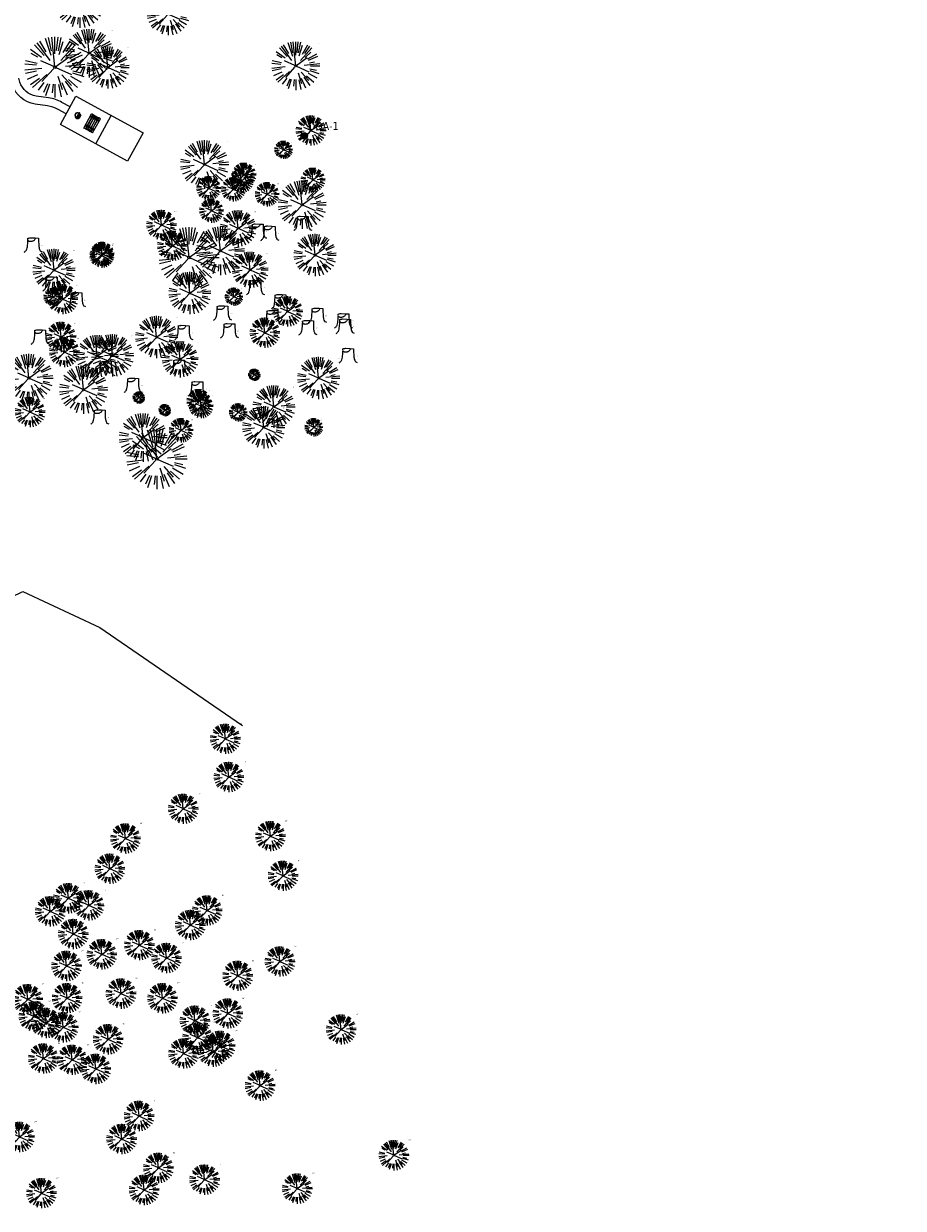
# Model space of a CAD drawing. Header units: feet. Extents: x 1134296 to 1140710, y 647902 to 649877.
# Tile 12 of 34: x 1134981 to 1135417, y 648121 to 648709. Entities that reach past the tile are written whole.
import ezdxf
from ezdxf import colors
from ezdxf.entities.mleader import LeaderData, LeaderLine
from ezdxf.enums import TextEntityAlignment as Align
from ezdxf.math import Vec2, Vec3

# ---------------------------------------------------------------- set-up
doc = ezdxf.new("R2010")
doc.units = ezdxf.units.FT
doc.header["$MEASUREMENT"] = 0
for name, color, linetype, lineweight in [('-ANGLE-IRON', 8, 'Continuous', 25), ('V-LEGL-PROP-MRKR', 6, 'Continuous', 13), ('V-SITE-VEGE', 8, 'Continuous', 18), ('V-SITE-VEGE-TEXT', 8, 'Continuous', 18)]:
    doc.layers.add(name, color=color, linetype=linetype, lineweight=lineweight)
for name, color, linetype in [('-BOLTS-LAGS-SCREWS', 7, 'Continuous'), ('-CONCRETE', 9, 'Continuous'), ('-HARDWARE', 7, 'Continuous'), ('-TIMBER', 5, 'Continuous'), ('C-CAMPSITE-PADS', 6, 'Continuous'), ('V-FLOOD-PLAIN', 2, 'Continuous')]:
    doc.layers.add(name, color=color, linetype=linetype)
doc.layers.add('V-ANNO-TEXT', color=7, linetype='Continuous', lineweight=13, plot=False)
doc.styles.add('SEI Annotative', font='tahoma.ttf', dxfattribs={"height": 0.1})
doc.styles.add('SEI-Dim & Leader', font='tahoma.ttf')

# ---------------------------------------------------------------- blocks, each defined once
blk = doc.blocks.new('V-SITE-VEGE-Coniferious Tree 2')
at = {"color": 0, "linetype": 'ByBlock'}
for p, q in [((-0.079, 0.109), (-0.294, 0.405)), ((-0.146, 0.253), (-0.25, 0.433)), ((-0.063, 0.193), (-0.155, 0.476)), ((-0.057, 0.27), (-0.104, 0.489)), ((0, 0.003), (-0.052, 0.497)), ((0, 0.222), (0, 0.5)), ((0.029, 0.275), (0.052, 0.497)), ((0.057, 0.269), (0.104, 0.489)), ((0.069, 0.211), (0.138, 0.426)), ((0.139, 0.241), (0.25, 0.433)), ((0.187, 0.257), (0.294, 0.405)), ((-0.22, 0.16), (-0.405, 0.294)), ((-0.284, 0.164), (-0.393, 0.227)), ((-0.176, 0.195), (-0.335, 0.372)), ((0.098, 0.109), (0.335, 0.372)), ((0.192, 0.173), (0.312, 0.281)), ((0.249, 0.144), (0.433, 0.25)), ((0.266, 0.118), (0.457, 0.203)), ((-0.306, 0.032), (-0.497, 0.052)), ((-0.296, 0.063), (-0.489, 0.104)), ((-0.02, 0.009), (-0.232, 0.103)), ((-0.001, -0.001), (0.235, 0.171)), ((0.173, 0.018), (0.497, 0.052)), ((0.287, 0.061), (0.388, 0.083)), ((0.302, 0), (0.5, 0)), ((-0.218, -0.023), (-0.497, -0.052)), ((-0.302, -0.064), (-0.489, -0.104)), ((-0.288, -0.128), (-0.457, -0.203)), ((-0.255, -0.185), (-0.405, -0.294)), ((-0.132, -0.119), (-0.372, -0.335)), ((-0.023, -0.026), (-0.214, -0.237)), ((0.018, -0.008), (0.272, -0.121)), ((0.048, -0.147), (0.119, -0.367)), ((0.114, -0.127), (0.272, -0.302)), ((0.256, -0.148), (0.433, -0.25)), ((0.289, -0.094), (0.476, -0.155)), ((0.294, -0.062), (0.427, -0.091)), ((-0.184, -0.254), (-0.277, -0.381)), ((-0.121, -0.273), (-0.186, -0.417)), ((-0.091, -0.28), (-0.155, -0.476)), ((-0.03, -0.282), (-0.044, -0.422)), ((0, -0.282), (0, -0.5)), ((0.061, -0.287), (0.104, -0.489)), ((0.113, -0.254), (0.203, -0.457)), ((0.169, -0.232), (0.294, -0.405)), ((0.225, -0.203), (0.372, -0.335))]:
    blk.add_line(p, q, dxfattribs=at)
blk.add_circle((0, 0), 0.0208)
blk = doc.blocks.new('V-LEGL- Corner Location')
at = {"lineweight": 25}
h = blk.add_hatch(color=256, dxfattribs=at)
h.dxf.hatch_style = 1
edge = h.paths.add_edge_path()
edge.add_arc((0, 0), 0.5, 0, 360)
blk.add_circle((0, 0), 0.5, dxfattribs=at)
blk = doc.blocks.new('*U876', base_point=(1135119.754, 648653.348))
at = {"linetype": 'ByBlock', "lineweight": -2, "xscale": 3.2, "yscale": 3.2, "zscale": 3.2, "rotation": 8.537736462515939e-07}
blk.add_blockref('V-LEGL- Corner Location', (1135119.754, 648653.348), dxfattribs=at)
blk = doc.blocks.new('V-SITE-VEGE-Stump')
for points in [[(-0.123, -0.014, 0.052613), (-0.099, 0.008, 0.106195), (-0.091, 0.022, 0.044862), (-0.084, 0.053, 0.020074), (-0.078, 0.123, 0.011675), (-0.077, 0.136, 0.007866), (-0.078, 0.156)], [(-0.078, 0.156, -0.027668), (-0.053, 0.163, -0.067978), (-0.043, 0.164), (0.009, 0.162), (0.054, 0.159)], [(0.015, 0.161, -0.082864), (0.008, 0.142, -0.111324), (-0.002, 0.131, -0.039313), (-0.016, 0.122, -0.049197), (-0.028, 0.118, -0.066002), (-0.045, 0.116, -0.070187), (-0.06, 0.118, -0.114859), (-0.069, 0.122, -0.075938), (-0.077, 0.133)], [(0.054, 0.159, 0.004334), (0.054, 0.137, 0.008344), (0.054, 0.125), (0.056, 0.076, 0.046252), (0.062, 0.032, 0.069625), (0.073, 0.004, 0.149725), (0.079, -0.002, 0.058523), (0.099, -0.009)]]:
    blk.add_lwpolyline(points, format="xyb")
blk = doc.blocks.new('_Open90')
at = {"color": 0, "linetype": 'ByBlock', "lineweight": -2}
for p, q in [((0, 0), (-1, 0)), ((-0.5, 0.5), (0, 0)), ((0, 0), (-0.5, -0.5))]:
    blk.add_line(p, q, dxfattribs=at)
blk = doc.blocks.new('*U929', base_point=(1135119.754, 648653.348))
at = {"linetype": 'ByBlock', "lineweight": -2, "xscale": 3.2, "yscale": 3.2, "zscale": 3.2, "rotation": 8.537736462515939e-07}
blk.add_blockref('V-LEGL- Corner Location', (1135119.754, 648653.348), dxfattribs=at)
blk = doc.blocks.new('*U943', base_point=(1135283.03, 648555.63))
at = {"layer": 'V-SITE-VEGE', "linetype": 'ByBlock', "insert": (1135290.26, 648562.88), "char_height": 0.6, "attachment_point": 7, "style": 'SEI-Dim & Leader'}
blk.add_mtext('15"', dxfattribs=at)
blk = doc.blocks.new('*U944', base_point=(1135283.03, 648555.63))
blk.add_blockref('*U943', (1135283.03, 648555.63))
blk = doc.blocks.new('*U945', base_point=(1135283.03, 648555.63))
at = {"xscale": 14.99981880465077, "yscale": 14.99981880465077, "zscale": 14.99981880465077}
blk.add_blockref('V-SITE-VEGE-Coniferious Tree 2', (1135283.03, 648555.63), dxfattribs=at)
blk.add_blockref('*U944', (1135283.03, 648555.63))
blk = doc.blocks.new('10FT_Precast Table')
at = {"layer": '-ANGLE-IRON'}
for p, q in [((-43.5, 15.3), (-46.5, 15.3)), ((-46.5, 15.3), (-46.5, -15.3)), ((-43.5, -15.3), (-43.5, 15.3)), ((-28.5, 21.1), (-28.5, 27.6)), ((-28.5, 27.6), (-24.5, 27.6)), ((-24.5, 21.1), (-28.5, 21.1)), ((-25.5, 15.3), (-28.5, 15.3)), ((-28.5, 15.3), (-28.5, -15.3)), ((-25.5, -15.3), (-25.5, 15.3)), ((-24.5, 27.6), (-24.5, 21.1)), ((28.5, 21.1), (28.5, 27.6)), ((28.5, 27.6), (32.5, 27.6)), ((32.5, 21.1), (28.5, 21.1)), ((32.5, 15.3), (29.5, 15.3)), ((29.5, 15.3), (29.5, -15.3)), ((32.5, 27.6), (32.5, 21.1)), ((32.5, -15.3), (32.5, 15.3)), ((46.5, 15.3), (43.5, 15.3)), ((43.5, 15.3), (43.5, -15.3)), ((46.5, -15.3), (46.5, 15.3)), ((-46.5, -15.3), (-43.5, -15.3)), ((-28.5, -15.3), (-25.5, -15.3)), ((-28.5, -27.6), (-28.5, -21.1)), ((-28.5, -21.1), (-24.5, -21.1)), ((-24.5, -27.6), (-28.5, -27.6)), ((-24.5, -21.1), (-24.5, -27.6)), ((28.5, -27.6), (28.5, -21.1)), ((28.5, -21.1), (32.5, -21.1)), ((32.5, -27.6), (28.5, -27.6)), ((29.5, -15.3), (32.5, -15.3)), ((32.5, -21.1), (32.5, -27.6)), ((43.5, -15.3), (46.5, -15.3))]:
    blk.add_line(p, q, dxfattribs=at)
at = {"layer": '-BOLTS-LAGS-SCREWS'}
for centre in [(-45, 14.3), (-45, 8.8), (-45, 2.8), (-27, 14.3), (-27, 8.8), (-27, 2.8), (-26.5, 26.1), (-26.5, 22.6), (30.5, 26.1), (30.5, 22.6), (31, 14.3), (31, 8.8), (31, 2.8), (45, 14.3), (45, 8.8), (45, 2.8), (-45, -2.8), (-45, -8.8), (-45, -14.3), (-27, -2.8), (-27, -8.8), (-27, -14.3), (-26.5, -22.6), (-26.5, -26.1), (30.5, -22.6), (30.5, -26.1), (31, -2.8), (31, -8.8), (31, -14.3), (45, -2.8), (45, -8.8), (45, -14.3)]:
    blk.add_circle(centre, 0.156, dxfattribs=at)
at = {"layer": '-CONCRETE'}
for p, q in [((-32, -30), (-32, 30)), ((-28.5, 30), (-28.5, 27.6)), ((-28.5, -27.1), (-28.5, 27.1)), ((32.5, 30), (32.5, 27.6)), ((32.5, -27.1), (32.5, 27.1)), ((36, -30), (36, 30)), ((-28.5, -30), (-28.5, -27.6)), ((32.5, -27.6), (32.5, -30))]:
    blk.add_line(p, q, dxfattribs=at)
at = {"layer": '-TIMBER'}
for p, q in [((-48, 18.7), (-48, 30)), ((-48, 30), (48, 30)), ((-48, 18.7), (48, 18.7)), ((-48, 5.9), (-48, 17.1)), ((-48, 17.1), (48, 17.1)), ((-48, 5.9), (48, 5.9)), ((-48, -5.6), (-48, 5.6)), ((-48, 5.6), (48, 5.6)), ((48, 18.7), (48, 30)), ((48, 17.1), (48, 5.9)), ((48, 5.6), (48, -5.6)), ((48, -5.6), (-48, -5.6)), ((-48, -17.1), (-48, -5.9)), ((48, -5.9), (-48, -5.9)), ((48, -17.1), (-48, -17.1)), ((-48, -30), (-48, -18.7)), ((-48, -18.7), (48, -18.7)), ((-48, -30), (48, -30)), ((48, -5.9), (48, -17.1)), ((48, -30), (48, -18.7))]:
    blk.add_line(p, q, dxfattribs=at)
blk = doc.blocks.new('*X1314')
at = {"color": 0}
for p, q in [((146.1, 353.6), (146.1, 353.7)), ((146.1, 352.9), (146.8, 353.6)), ((146.1, 352.5), (146.8, 353.3)), ((146.1, 351.8), (146.8, 352.6)), ((146.1, 351.5), (146.8, 352.2)), ((146.1, 350.8), (146.8, 351.5)), ((146.3, 350.7), (146.8, 351.2))]:
    blk.add_line(p, q, dxfattribs=at)
blk = doc.blocks.new('Pilot Rocks FS-30_18_PA')
at = {"layer": '-HARDWARE'}
for p, q in [((-8.8, 0), (-17.9, 0)), ((-17.9, 0), (-12.8, 0)), ((-10.2, 0), (10.2, 0)), ((8.8, 0), (17.9, 0)), ((12.8, 0), (17.9, 0)), ((-18.9, -1.4), (-18.9, -1)), ((-18.9, -1.4), (-18.9, -1)), ((-18.9, -4.6), (-18.9, -1.4)), ((-18.9, -1.4), (-18.9, -1.4)), ((-18.2, -1.4), (-18.2, -1)), ((-18.2, -1), (-18.2, -1.4)), ((-18.2, -1.4), (-18.1, -1.4)), ((-18.1, -1.4), (-18.1, -4.6)), ((-8.8, -0.6), (-17.9, -0.6)), ((-13.3, -0.6), (-17.9, -0.6)), ((-10.2, -0.6), (10.2, -0.6)), ((-10.2, -0.6), (-10.2, -11.3)), ((-10.2, -11.3), (-10.2, -14.8)), ((-10.2, -13.7), (-10.2, -14.8)), ((-9.5, -0.6), (-9.5, -11.3)), ((-9.5, -11.3), (-9.5, -14.8)), ((-9.5, -11.6), (9.5, -11.6)), ((-9.5, -12.3), (9.5, -12.3)), ((-9.5, -14.8), (-9.5, -14.5)), ((-8.8, -0.6), (-8.8, -11.6)), ((-8.3, -0.6), (-8.3, -11.6)), ((-7.5, -0.6), (-7.5, -11.6)), ((-7, -0.6), (-7, -11.6)), ((-6.2, -0.6), (-6.2, -11.6)), ((-5.7, -0.6), (-5.7, -11.6)), ((-4.9, -0.6), (-4.9, -11.6)), ((-4.3, -0.6), (-4.3, -11.6)), ((-3.6, -0.6), (-3.6, -11.6)), ((-3, -0.6), (-3, -11.6)), ((-2.2, -0.6), (-2.2, -11.6)), ((-1.7, -0.6), (-1.7, -11.6)), ((-0.9, -0.6), (-0.9, -11.6)), ((-0.4, -0.6), (-0.4, -11.6)), ((0.4, -0.6), (0.4, -11.6)), ((0.9, -0.6), (0.9, -11.6)), ((1.7, -0.6), (1.7, -11.6)), ((2.2, -0.6), (2.2, -11.6)), ((3, -0.6), (3, -11.6)), ((3.6, -0.6), (3.6, -11.6)), ((4.3, -0.6), (4.3, -11.6)), ((4.9, -0.6), (4.9, -11.6)), ((5.7, -0.6), (5.7, -11.6)), ((6.2, -0.6), (6.2, -11.6)), ((7, -0.6), (7, -11.6)), ((7.5, -0.6), (7.5, -11.6)), ((8.3, -0.6), (8.3, -11.6)), ((8.8, -0.6), (8.8, -11.6)), ((17.9, -0.6), (8.8, -0.6)), ((9.5, -0.6), (9.5, -11.3)), ((9.5, -11.3), (9.5, -14.8)), ((9.5, -14.5), (9.5, -14.8)), ((10.2, -0.6), (10.2, -11.3)), ((10.2, -11.3), (10.2, -14.8)), ((10.2, -14.8), (10.2, -13.7)), ((18.1, -4.6), (18.1, -1.4)), ((18.1, -1.4), (18.2, -1.4)), ((18.9, -4.6), (18.1, -4.6)), ((18.2, -1.4), (18.2, -1)), ((18.2, -1.4), (18.2, -1)), ((18.9, -1.4), (18.9, -1)), ((18.9, -1), (18.9, -1.4)), ((18.9, -1.4), (18.9, -1.4)), ((18.9, -1.4), (18.9, -4.6))]:
    blk.add_line(p, q, dxfattribs=at)
at = {"layer": '-HARDWARE', "flags": 128}
for points in [[(0, 18.2, 1), (-0.6, 18.2), (-0.6, 15, 1), (0, 15), (0, 18.2)], [(-11.8, -8.9, -1), (-11.3, -9.4), (-13.5, -11.7, -1), (-14, -11.3), (-11.8, -8.9)], [(11.8, -8.9, 1), (11.3, -9.4), (13.5, -11.7, 1), (14, -11.3), (11.8, -8.9)]]:
    blk.add_lwpolyline(points, format="xyb", dxfattribs=at)
at = {"layer": '-HARDWARE'}
for points in [[(-18.9, -4.6), (-18.9, -1.4), (-18.1, -1.4), (-18.1, -4.6)], [(-7.5, -11.6), (-8.3, -11.6), (-8.3, -0.6), (-7.5, -0.6)], [(-6.2, -11.6), (-7, -11.6), (-7, -0.6), (-6.2, -0.6)], [(-4.9, -11.6), (-5.7, -11.6), (-5.7, -0.6), (-4.9, -0.6)], [(-3.6, -11.6), (-4.3, -11.6), (-4.3, -0.6), (-3.6, -0.6)], [(-2.2, -11.6), (-3, -11.6), (-3, -0.6), (-2.2, -0.6)], [(-0.9, -11.6), (-1.7, -11.6), (-1.7, -0.6), (-0.9, -0.6)], [(-0.4, -11.6), (0.4, -11.6), (0.4, -0.6), (-0.4, -0.6)], [(0.9, -11.6), (1.7, -11.6), (1.7, -0.6), (0.9, -0.6)], [(2.2, -11.6), (3, -11.6), (3, -0.6), (2.2, -0.6)], [(3.6, -11.6), (4.3, -11.6), (4.3, -0.6), (3.6, -0.6)], [(4.9, -11.6), (5.7, -11.6), (5.7, -0.6), (4.9, -0.6)], [(6.2, -11.6), (7, -11.6), (7, -0.6), (6.2, -0.6)], [(7.5, -11.6), (8.3, -11.6), (8.3, -0.6), (7.5, -0.6)], [(18.9, -4.6), (18.9, -1.4), (18.1, -1.4), (18.1, -4.6)]]:
    blk.add_lwpolyline(points, close=True, dxfattribs=at)
for centre, radius, start, end in [((-17.9, -1), 1, 90, 180), ((-17.9, -1), 1, 90, 180), ((0, 0), 17.1, 0.14844, 179.85156), ((0, 0), 15.7, 0.16102, 179.83898), ((17.9, -1), 1, 0, 90), ((17.9, -1), 1, 0, 90), ((-17.9, -1), 0.333, 90, 180), ((-17.9, -1), 0.333, 90, 180), ((0, 0), 17.1, 182.09014, 220.74905), ((0, 0), 15.7, 182.26736, 220.22476), ((0, 0), 17.1, 220.74905, 233.29778), ((0, 0), 15.7, 220.22476, 229.58607), ((-9.9, -11.6), 0.333, 0, 180), ((-9.9, -14.8), 0.333, 180, 0), ((-9.9, -14.8), 0.333, 180, 0), ((0, 0), 15.7, 232.70405, 307.29595), ((0, 0), 17.1, 236.0414, 303.9586), ((9.9, -11.6), 0.333, 0, 180), ((9.9, -14.8), 0.333, 180, 0), ((9.9, -14.8), 0.333, 180, 0), ((0, 0), 15.7, 310.41393, 319.77524), ((0, 0), 17.1, 306.70222, 319.25095), ((0, 0), 15.7, 319.77524, 357.73264), ((0, 0), 17.1, 319.25095, 357.90986), ((17.9, -1), 0.333, 0, 90), ((17.9, -1), 0.333, 0, 90)]:
    blk.add_arc(centre, radius, start, end, dxfattribs=at)
at = {"layer": '-HARDWARE', "rotation": 180}
for p, xscale, yscale, zscale in [((137.7, 372.6), 1.066666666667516, 1.066666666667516, 1.066666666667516), ((-137.7, 372.6), -1.066666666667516, 1.066666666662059, 1.066666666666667)]:
    blk.add_blockref('*X1314', p, dxfattribs=dict(at, xscale=xscale, yscale=yscale, zscale=zscale))
blk = doc.blocks.new('C_PBASE-PACTOLA_02403811')
at = {"layer": '', "flags": 128}
for points in [[(1135001.7, 648664.28), (1134997.68, 648666.48, 0.088755), (1134992.33, 648668.27), (1134986.24, 648669.16, -0.288437), (1134974.9, 648678.86), (1134974.32, 648680.75)], [(1135003.62, 648667.79), (1134999.59, 648669.99, 0.088755), (1134992.91, 648672.23), (1134986.82, 648673.12, -0.288437), (1134978.72, 648680.05), (1134978.14, 648681.93)]]:
    blk.add_lwpolyline(points, format="xyb", dxfattribs=at)
at = {"layer": 'C-CAMPSITE-PADS'}
blk.add_lwpolyline([(1135032.17, 648640.79), (1134998.83, 648659.01), (1135006.5, 648673.05), (1135039.84, 648654.83)], close=True, dxfattribs=at)
at = {"layer": 'Defpoints', "flags": 128}
blk.add_lwpolyline([(1135016.38, 648649.42), (1135024.05, 648663.46)], dxfattribs=at)
at = {"layer": '-HARDWARE', "xscale": 0.08333333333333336, "yscale": 0.08333333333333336, "zscale": 0.08333333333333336, "rotation": 61.34655627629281}
blk.add_blockref('Pilot Rocks FS-30_18_PA', (1135007.42, 648663.43), dxfattribs=at)
at = {"xscale": 0.08333333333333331, "yscale": 0.08333333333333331, "zscale": 0.08333333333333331, "rotation": 61.34655626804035}
blk.add_blockref('10FT_Precast Table', (1135014.51, 648659.56), dxfattribs=at)
blk = doc.blocks.new('C_XBASE-PACTOLA_02403811')
at = {"layer": 'V-FLOOD-PLAIN', "flags": 128}
blk.add_lwpolyline([(1134906.52, 648154.14), (1134884.29, 648205.68), (1134869.47, 648266.48), (1134876.03, 648336.54), (1134931.99, 648403.82), (1134980.24, 648427.24), (1135018.36, 648409.39), (1135088.7, 648361.06), (1135089.09, 648360.76)], dxfattribs=at)
at = {"layer": 'V-LEGL-PROP-MRKR'}
for name in ['*U876', '*U929']:
    blk.add_blockref(name, (1135119.75, 648653.35), dxfattribs=at)
at = {"layer": 'V-LEGL-PROP-MRKR', "xscale": 1.6, "yscale": 1.6, "zscale": 1.6, "rotation": 8.537736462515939e-07}
blk.add_blockref('V-LEGL- Corner Location', (1135119.75, 648653.35), dxfattribs=at)
at = {"layer": 'V-SITE-VEGE', "rotation": 8.537736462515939e-07}
for p, xscale, yscale, zscale in [((1135008.38, 648718.94), 23.99971008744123, 23.99971008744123, 23.99971008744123), ((1135013.11, 648694.34), 23.99971008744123, 23.99971008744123, 23.99971008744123), ((1135115.57, 648688.08), 23.99971008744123, 23.99971008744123, 23.99971008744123), ((1135070.35, 648639.14), 23.99971008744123, 23.99971008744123, 23.99971008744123), ((1135089.92, 648634.02), 11.99985504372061, 11.99985504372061, 11.99985504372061), ((1135124.13, 648631.54), 11.99985504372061, 11.99985504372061, 11.99985504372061), ((1135072.36, 648627.33), 11.99985504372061, 11.99985504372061, 11.99985504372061), ((1135084.59, 648626.85), 11.99985504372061, 11.99985504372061, 11.99985504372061), ((1135088.57, 648631.01), 11.99985504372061, 11.99985504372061, 11.99985504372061), ((1135101.36, 648624.36), 11.99985504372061, 11.99985504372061, 11.99985504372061), ((1135118.75, 648619.14), 23.99971008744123, 23.99971008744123, 23.99971008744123), ((1135073.77, 648616.18), 11.99985504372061, 11.99985504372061, 11.99985504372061), ((1135078.17, 648596.26), 23.99971008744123, 23.99971008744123, 23.99971008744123), ((1135019.29, 648593.91), 11.99985504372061, 11.99985504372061, 11.99985504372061), ((1135019.54, 648594.75), 11.99985504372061, 11.99985504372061, 11.99985504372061), ((1134983.18, 648533.16), 23.99971008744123, 23.99971008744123, 23.99971008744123), ((1135010.3, 648527.38), 23.99971008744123, 23.99971008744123, 23.99971008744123), ((1135095.02, 648534.77), 5.999927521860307, 5.999927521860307, 5.999927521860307), ((1135037.74, 648523.46), 5.999927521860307, 5.999927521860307, 5.999927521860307), ((1135067.48, 648521.7), 11.99985504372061, 11.99985504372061, 11.99985504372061), ((1135050.64, 648517.19), 5.999927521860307, 5.999927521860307, 5.999927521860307), ((1135068.59, 648519.19), 11.99985504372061, 11.99985504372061, 11.99985504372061), ((1135039.84, 648503.6), 23.99971008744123, 23.99971008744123, 23.99971008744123), ((1135058.68, 648507.22), 11.99985504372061, 11.99985504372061, 11.99985504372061)]:
    blk.add_blockref('V-SITE-VEGE-Coniferious Tree 2', p, dxfattribs=dict(at, xscale=xscale, yscale=yscale, zscale=zscale))
at = {"layer": 'V-SITE-VEGE'}
for name, p, xscale, yscale, zscale in [('V-SITE-VEGE-Coniferious Tree 2', (1135052.33, 648713.81), 20.99974632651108, 20.99974632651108, 20.99974632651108), ('V-SITE-VEGE-Coniferious Tree 2', (1134996.07, 648687.44), 29.99963760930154, 29.99963760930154, 29.99963760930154), ('V-SITE-VEGE-Coniferious Tree 2', (1135022.41, 648687.28), 20.99974632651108, 20.99974632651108, 20.99974632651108), ('V-SITE-VEGE-Coniferious Tree 2', (1135123.1, 648656.01), 14.99981880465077, 14.99981880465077, 14.99981880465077), ('V-SITE-VEGE-Coniferious Tree 2', (1135109.51, 648646.44), 8.999891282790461, 8.999891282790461, 8.999891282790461), ('V-SITE-VEGE-Coniferious Tree 2', (1135048.96, 648609.09), 14.99981880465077, 14.99981880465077, 14.99981880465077), ('V-SITE-VEGE-Coniferious Tree 2', (1135087, 648607.44), 17.99978256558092, 17.99978256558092, 17.99978256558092), ('V-SITE-VEGE-Coniferious Tree 2', (1135062.66, 648593), 29.99963760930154, 29.99963760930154, 29.99963760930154), ('V-SITE-VEGE-Stump', (1135097.21, 648603.04), 40.31522404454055, 40.31522404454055, 40.31522404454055), ('V-SITE-VEGE-Stump', (1135103.22, 648602.02), 40.31522404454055, 40.31522404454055, 40.31522404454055), ('V-SITE-VEGE-Stump', (1135119.56, 648606.88), 40.31522404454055, 40.31522404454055, 40.31522404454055), ('V-SITE-VEGE-Stump', (1134985.8, 648596.21), 40.31522404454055, 40.31522404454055, 40.31522404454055), ('V-SITE-VEGE-Coniferious Tree 2', (1135054.37, 648598.79), 14.99981880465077, 14.99981880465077, 14.99981880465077), ('V-SITE-VEGE-Coniferious Tree 2', (1135125.14, 648594.16), 20.99974632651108, 20.99974632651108, 20.99974632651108), ('V-SITE-VEGE-Coniferious Tree 2', (1134995.63, 648586.75), 20.99974632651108, 20.99974632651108, 20.99974632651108), ('V-SITE-VEGE-Coniferious Tree 2', (1135092.94, 648586.87), 17.99978256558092, 17.99978256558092, 17.99978256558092), ('V-SITE-VEGE-Coniferious Tree 2', (1135063, 648575.33), 20.99974632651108, 20.99974632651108, 20.99974632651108), ('V-SITE-VEGE-Stump', (1134995.01, 648576.84), 40.31522404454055, 40.31522404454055, 40.31522404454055), ('V-SITE-VEGE-Coniferious Tree 2', (1135000, 648572.31), 14.99981880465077, 14.99981880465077, 14.99981880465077), ('V-SITE-VEGE-Stump', (1135096.05, 648575.03), 40.31522404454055, 40.31522404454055, 40.31522404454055), ('V-SITE-VEGE-Coniferious Tree 2', (1134995.06, 648573.29), 8.999891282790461, 8.999891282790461, 8.999891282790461), ('V-SITE-VEGE-Stump', (1135007.28, 648569.03), 40.31522404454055, 40.31522404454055, 40.31522404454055), ('V-SITE-VEGE-Coniferious Tree 2', (1135084.88, 648573.53), 8.999891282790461, 8.999891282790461, 8.999891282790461), ('V-SITE-VEGE-Stump', (1135108.46, 648568.08), 40.31522404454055, 40.31522404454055, 40.31522404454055), ('V-SITE-VEGE-Coniferious Tree 2', (1135111.54, 648566.21), 14.99981880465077, 14.99981880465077, 14.99981880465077), ('V-SITE-VEGE-Stump', (1135079.78, 648562.42), 40.31522404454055, 40.31522404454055, 40.31522404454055), ('V-SITE-VEGE-Stump', (1135104.45, 648560.08), 40.31522404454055, 40.31522404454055, 40.31522404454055), ('V-SITE-VEGE-Stump', (1135126.87, 648561.23), 40.31522404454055, 40.31522404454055, 40.31522404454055), ('V-SITE-VEGE-Coniferious Tree 2', (1134999.16, 648553.54), 14.99981880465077, 14.99981880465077, 14.99981880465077), ('V-SITE-VEGE-Coniferious Tree 2', (1135046.56, 648553.45), 20.99974632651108, 20.99974632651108, 20.99974632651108), ('V-SITE-VEGE-Coniferious Tree 2', (1135100.25, 648555.63), 14.99981880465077, 14.99981880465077, 14.99981880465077), ('V-SITE-VEGE-Stump', (1135122.13, 648555.13), 40.31522404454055, 40.31522404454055, 40.31522404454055), ('V-SITE-VEGE-Stump', (1135139.82, 648558.55), 40.31522404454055, 40.31522404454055, 40.31522404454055), ('V-SITE-VEGE-Stump', (1135140.59, 648555.86), 40.31522404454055, 40.31522404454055, 40.31522404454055), ('V-SITE-VEGE-Stump', (1134989.27, 648550.55), 40.31522404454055, 40.31522404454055, 40.31522404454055), ('V-SITE-VEGE-Coniferious Tree 2', (1135024.68, 648544.39), 20.99974632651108, 20.99974632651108, 20.99974632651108), ('V-SITE-VEGE-Stump', (1135060.46, 648552.71), 40.31522404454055, 40.31522404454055, 40.31522404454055), ('V-SITE-VEGE-Stump', (1135083.21, 648553.61), 40.31522404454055, 40.31522404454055, 40.31522404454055), ('V-SITE-VEGE-Coniferious Tree 2', (1135000.79, 648546.06), 14.99981880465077, 14.99981880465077, 14.99981880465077), ('V-SITE-VEGE-Coniferious Tree 2', (1135017.07, 648543.99), 20.99974632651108, 20.99974632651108, 20.99974632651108), ('V-SITE-VEGE-Coniferious Tree 2', (1135058.24, 648542.48), 17.99978256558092, 17.99978256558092, 17.99978256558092), ('V-SITE-VEGE-Coniferious Tree 2', (1135126.95, 648533.13), 20.99974632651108, 20.99974632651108, 20.99974632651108), ('V-SITE-VEGE-Stump', (1135142.14, 648541.31), 40.31522404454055, 40.31522404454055, 40.31522404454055), ('V-SITE-VEGE-Stump', (1135021.85, 648534.81), 40.31522404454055, 40.31522404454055, 40.31522404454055), ('V-SITE-VEGE-Stump', (1135058.26, 648535.63), 40.31522404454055, 40.31522404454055, 40.31522404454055), ('V-SITE-VEGE-Stump', (1135035.34, 648526.54), 40.31522404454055, 40.31522404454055, 40.31522404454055), ('V-SITE-VEGE-Stump', (1135067.23, 648524.81), 40.31522404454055, 40.31522404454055, 40.31522404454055), ('V-SITE-VEGE-Coniferious Tree 2', (1135104.73, 648518.94), 20.99974632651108, 20.99974632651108, 20.99974632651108), ('V-SITE-VEGE-Coniferious Tree 2', (1134983.72, 648516.29), 14.99981880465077, 14.99981880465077, 14.99981880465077), ('V-SITE-VEGE-Coniferious Tree 2', (1135087.01, 648516.11), 8.999891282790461, 8.999891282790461, 8.999891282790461), ('V-SITE-VEGE-Stump', (1135018.8, 648510.8), 40.31522404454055, 40.31522404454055, 40.31522404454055), ('V-SITE-VEGE-Coniferious Tree 2', (1135099.67, 648508.68), 20.99974632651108, 20.99974632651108, 20.99974632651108), ('V-SITE-VEGE-Coniferious Tree 2', (1135046.67, 648493.02), 29.99963760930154, 29.99963760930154, 29.99963760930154), ('V-SITE-VEGE-Coniferious Tree 2', (1135124.57, 648508.72), 8.999891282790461, 8.999891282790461, 8.999891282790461)]:
    blk.add_blockref(name, p, dxfattribs=dict(at, xscale=xscale, yscale=yscale, zscale=zscale))
for p in [(1135080.64, 648354.07), (1135082.39, 648335.14), (1135059.77, 648319.38), (1135103.03, 648305.78), (1135031.09, 648304.64), (1135023.34, 648289.62), (1135109.29, 648286.12), (1135002.74, 648274.95), (1135012.96, 648271.44), (1134993.79, 648268.46), (1135071.61, 648268.91), (1135063.28, 648261.66), (1135005.2, 648257.19), (1135019.34, 648247.14), (1135038.01, 648251.69), (1135001.86, 648241.39), (1135051.47, 648245.29), (1135107.74, 648243.57), (1135086.78, 648236.47), (1134982.58, 648224.81), (1135002.12, 648225.38), (1135028.88, 648227.67), (1135049.44, 648225.32), (1135081.87, 648217.76), (1134985.64, 648216.27), (1134991.69, 648213.06), (1135065.55, 648214.18), (1135000.21, 648210.92), (1135066.83, 648205.81), (1135138.13, 648209.85), (1135022.45, 648204.98), (1135078.09, 648201.66), (1134990.35, 648195.43), (1135004.64, 648194.79), (1135059.94, 648197.9), (1135074.52, 648198.81), (1135016.38, 648190.26), (1135097.89, 648182), (1135037.82, 648166.9), (1134978.53, 648156.52), (1135029.21, 648155.45), (1135164.28, 648147.42), (1135047.43, 648141.13), (1135070.38, 648135.29), (1135040.33, 648130.2), (1135116.31, 648130.88), (1134989.44, 648128.59)]:
    blk.add_blockref('*U945', p, dxfattribs=at)
at = {"layer": 'V-ANNO-TEXT', "style": 'SEI Annotative'}
blk.add_text('DOA-1', height=4, dxfattribs=at).set_placement((1135129.22, 648655.05), align=Align.BOTTOM_CENTER)
at = {"layer": 'V-SITE-VEGE-TEXT', "char_height": 0.4, "attachment_point": 7, "style": 'SEI-Dim & Leader'}
for s, insert in [('30"', (1135010.03, 648701.44)), ('24"', (1135024.08, 648705.34)), ('21"', (1135031.88, 648696.78)), ('24"', (1135126.54, 648699.08)), ('15"', (1135129.58, 648662.51)), ('24"', (1135081.32, 648650.14)), ('9"', (1135112.99, 648649.94)), ('12"', (1135094.9, 648639.02)), ('12"', (1135077.34, 648632.33)), ('12"', (1135089.57, 648631.85)), ('12"', (1135093.56, 648636.01)), ('12"', (1135129.12, 648636.54)), ('12"', (1135106.34, 648629.36)), ('24"', (1135129.71, 648630.14)), ('12"', (1135078.75, 648621.18)), ('15"', (1135055.44, 648615.59)), ('18"', (1135094.98, 648615.44)), ('24"', (1135089.13, 648607.26)), ('15"', (1135123.04, 648609.48)), ('15"', (1135060.85, 648605.29)), ('30"', (1135076.61, 648607)), ('15"', (1135100.69, 648605.64)), ('15"', (1135106.7, 648604.62)), ('21"', (1135134.62, 648603.66)), ('15"', (1134989.28, 648598.81)), ('21"', (1135005.1, 648596.25)), ('12"', (1135024.28, 648598.91)), ('12"', (1135024.52, 648599.75)), ('18"', (1135100.92, 648594.87)), ('21"', (1135072.47, 648584.83)), ('12"', (1134998.49, 648579.44)), ('15"', (1135006.48, 648578.81)), ('9"', (1134998.55, 648576.79)), ('9"', (1135088.36, 648577.03)), ('12"', (1135099.53, 648577.63)), ('15"', (1135118.02, 648572.71)), ('15"', (1135010.76, 648571.63)), ('12"', (1135111.94, 648570.68)), ('21"', (1135056.03, 648562.95)), ('12"', (1135083.26, 648565.02)), ('15"', (1135106.73, 648562.13)), ('12"', (1135107.93, 648562.68)), ('12"', (1135130.35, 648563.83)), ('12"', (1135143.3, 648561.15)), ('15"', (1135005.64, 648560.04)), ('15"', (1135063.94, 648555.31)), ('12"', (1135086.69, 648556.21)), ('12"', (1135125.6, 648557.73)), ('12"', (1135144.07, 648558.46)), ('24"', (1134992.75, 648553.15)), ('15"', (1135007.27, 648552.56)), ('21"', (1135026.54, 648553.49)), ('21"', (1135034.15, 648553.89)), ('18"', (1135066.22, 648550.48)), ('24"', (1134994.15, 648544.16)), ('21"', (1135136.42, 648542.63)), ('12"', (1135145.61, 648543.91)), ('24"', (1135021.27, 648538.38)), ('12"', (1135025.33, 648537.41)), ('12"', (1135061.74, 648538.23)), ('6"', (1135097.01, 648536.77)), ('18"', (1135038.81, 648529.14)), ('6"', (1135039.73, 648525.46)), ('12"', (1135070.71, 648527.41)), ('12"', (1135072.46, 648526.7)), ('21"', (1135114.2, 648528.44)), ('15"', (1134990.2, 648522.79)), ('6"', (1135052.64, 648519.19)), ('12"', (1135073.58, 648524.19)), ('9"', (1135090.5, 648519.61)), ('18"', (1135022.27, 648513.4)), ('24"', (1135050.81, 648514.6)), ('21"', (1135109.14, 648518.18)), ('12"', (1135063.67, 648512.22)), ('9"', (1135128.05, 648512.22)), ('30"', (1135060.62, 648507.02))]:
    blk.add_mtext(s, dxfattribs=dict(at, insert=insert))
at = {"layer": 'V-ANNO-TEXT'}
ml = blk.add_multileader_mtext('Standard', dxfattribs=at)
ml.set_content('Parking Wheel Stop (Typ.)', color=256, style='SEI-Dim & Leader')
ml.set_leader_properties(color=256, linetype='ByLayer', lineweight=-1)
ml.set_arrow_properties(name='OPEN90')
ml.build(insert=Vec2(0, 0))
ml.multileader.update_dxf_attribs({"text_left_attachment_type": 2, "text_right_attachment_type": 2, "dogleg_length": 0.1, "arrow_head_size": 3.2, "scale": 40})
ctx = ml.context
ctx.base_point, ctx.scale, ctx.arrow_head_size, ctx.plane_origin = Vec3(1134530.73, 648685.78), 40, 3.2, Vec3(1134518.56, 648681.32)
ctx.left_attachment, ctx.right_attachment = 2, 2
notes = []
notes.append((ctx, [(0, (1, 1, 0), (1134526.73, 648685.78), (1, 0), 4, [(0, [(1134518.56, 648681.32)], 0, [])])]))
ctx.mtext.insert, ctx.mtext.width, ctx.mtext.flow_direction = Vec3(1134532.73, 648691.84), 35.4975, 5
for ctx, leaders in notes:
    for number, flags, end, landing, length, lines in leaders:
        leader = LeaderData()
        leader.index, (leader.has_last_leader_line, leader.has_dogleg_vector, leader.attachment_direction) = number, flags
        leader.last_leader_point, leader.dogleg_vector, leader.dogleg_length = Vec3(end), Vec3(landing), length
        for number, points, colour, breaks in lines:
            line = LeaderLine()
            line.index, line.vertices, line.color, line.breaks = number, Vec3.list(points), colors.encode_raw_color(colour), breaks
            leader.lines.append(line)
        ctx.leaders.append(leader)

msp = doc.modelspace()

# ---------------------------------------------------------------- block references
at = {"layer": ''}
msp.add_blockref('C_XBASE-PACTOLA_02403811', (0, 0), dxfattribs=at)

# ---------------------------------------------------------------- next in the draw order: block references
msp.add_blockref('C_PBASE-PACTOLA_02403811', (0, 0), dxfattribs=at)

doc.saveas('drawing.dxf')
